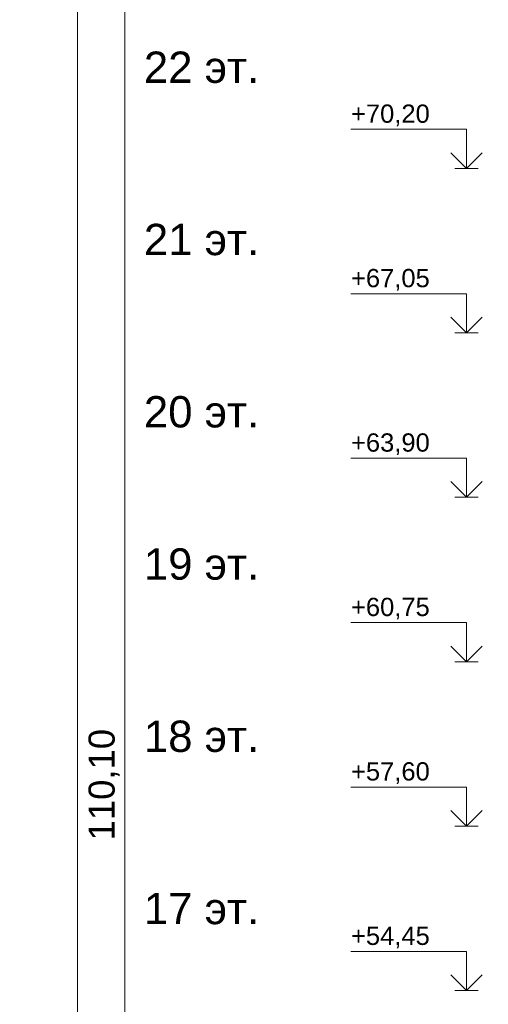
# Model space of a CAD drawing. Header units: millimetres. Extents: x -7244646 to -5701154, y 5723682 to 6071635.
# Tile 203 of 256: x -6412546 to -6403571, y 5793997 to 5812859. Entities that reach past the tile are written whole.
import ezdxf

# ---------------------------------------------------------------- set-up
doc = ezdxf.new("R2010")
doc.units = ezdxf.units.MM
doc.header["$MEASUREMENT"] = 0
for name, color, linetype, lineweight in [('0_Ном._пера__1', 7, 'Continuous', 0), ('АР-Чертеж-Оси_Осевые размеры.АР_Ном._пера__120', 7, 'Continuous', 0), ('АР-Чертеж-Размеры.АР_Ном._пера__1', 7, 'Continuous', 0)]:
    doc.layers.add(name, color=color, linetype=linetype, lineweight=lineweight)
doc.layers.add('АР-Чертеж-Оси_Осевые размеры.АР', color=7, linetype='Continuous')
doc.layers.add('АР-Чертеж-Размеры.АР', color=7, linetype='Continuous')
doc.styles.add('РЎР“Р•РќР•Р\xa0Р\x98Р\xa0_РЎРўР\x98Р›Р¬_2', font='arial.ttf')
doc.dimstyles.new('СГЕНЕРИР_СТИЛЬ__1', dxfattribs={"dimtxt": 500, "dimasz": 237.5, "dimexe": 0.18, "dimexo": 43263.067461, "dimgap": 0, "dimtad": 1, "dimlfac": 0.001, "dimzin": 0, "dimdsep": 46, "dimtxsty": 'РЎР“Р•РќР•Р\xa0Р\x98Р\xa0_РЎРўР\x98Р›Р¬_2', "dimblk": 'ARROWHEAD_6', "dimblk1": 'ARROWHEAD_6', "dimblk2": 'ARROWHEAD_6', "dimcen": 0.09, "dimclrd": 7, "dimclre": 7, "dimclrt": 7, "dimadec": 0, "dimazin": 0, "dimtfac": 1, "dimtdec": 4, "dimtmove": 2, "dimatfit": 3, "dimfxl": 1, "dimtolj": 1, "dimtzin": 0, "dimarcsym": 0})
doc.dimstyles.new('СГЕНЕРИР_СТИЛЬ__5', dxfattribs={"dimtxt": 500, "dimasz": 237.5, "dimexe": 0.18, "dimexo": 300000, "dimgap": 0, "dimtad": 1, "dimlfac": 0.001, "dimzin": 0, "dimdsep": 46, "dimtxsty": 'РЎР“Р•РќР•Р\xa0Р\x98Р\xa0_РЎРўР\x98Р›Р¬_2', "dimblk": 'ARROWHEAD_6', "dimblk1": 'ARROWHEAD_6', "dimblk2": 'ARROWHEAD_6', "dimcen": 0.09, "dimclrd": 7, "dimclre": 7, "dimclrt": 7, "dimadec": 0, "dimazin": 0, "dimtfac": 1, "dimtdec": 4, "dimtmove": 0, "dimatfit": 3, "dimfxl": 1, "dimtolj": 1, "dimtzin": 0, "dimarcsym": 0})

# ---------------------------------------------------------------- blocks, each defined once
blk = doc.blocks.new('*D52', base_point=(-7387333, 5739809))
at = {"layer": 'АР-Чертеж-Размеры.АР_Ном._пера__1', "color": 7, "linetype": 'Continuous', "lineweight": 0, "transparency": 16777216}
for p, q in [((-6411314, 5858374), (-6411564, 5858624)), ((-6411439, 5858499), (-6411439, 5858687)), ((-6388219, 5858499), (-6411674, 5858499)), ((-6411439, 5738589), (-6411439, 5858499)), ((-6411564, 5738714), (-6411314, 5738464)), ((-6411205, 5738589), (-6411674, 5738589)), ((-6411439, 5738402), (-6411439, 5738589))]:
    blk.add_line(p, q, dxfattribs=at)
at = {"layer": 'АР-Чертеж-Размеры.АР_Ном._пера__1', "color": 7, "lineweight": 0, "transparency": 16777216, "insert": (-6411889, 5853972), "char_height": 500, "attachment_point": 7, "rotation": 90, "style": 'РЎР“Р•РќР•Р\xa0Р\x98Р\xa0_РЎРўР\x98Р›Р¬_2'}
blk.add_mtext('\\A1;{\\pql;\\fArial|b0|i0|c204|p0;\\W1.000000;119,91}', dxfattribs=at)
blk = doc.blocks.new('ARROWHEAD_6')
at = {"color": 0, "linetype": 'Continuous', "lineweight": 0}
for p, q in [((0, 0), (-1, 0)), ((-0.5, -0.5), (0.5, 0.5))]:
    blk.add_line(p, q, dxfattribs=at)
blk = doc.blocks.new('Линейный Размер_15_3', base_point=(-6403988, 5747009))
at = {"layer": 'АР-Чертеж-Оси_Осевые размеры.АР_Ном._пера__120', "color": 7, "linetype": 'Continuous', "lineweight": 0}
for p, q in [((-6403988, 5810759), (-6406201, 5810759)), ((-6403988, 5810009), (-6403988, 5810759)), ((-6403988, 5810009), (-6404288, 5810309)), ((-6403688, 5810309), (-6403988, 5810009)), ((-6403988, 5810009), (-6404213, 5810009)), ((-6403988, 5810009), (-6403763, 5810009)), ((-6403988, 5807609), (-6406201, 5807609)), ((-6403988, 5806859), (-6403988, 5807609)), ((-6403988, 5806859), (-6404288, 5807159)), ((-6403688, 5807159), (-6403988, 5806859)), ((-6403988, 5806859), (-6404213, 5806859)), ((-6403988, 5806859), (-6403763, 5806859)), ((-6403988, 5804459), (-6406201, 5804459)), ((-6403988, 5803709), (-6403988, 5804459)), ((-6403988, 5803709), (-6404288, 5804009)), ((-6403688, 5804009), (-6403988, 5803709)), ((-6403988, 5803709), (-6404213, 5803709)), ((-6403988, 5803709), (-6403763, 5803709)), ((-6403988, 5801309), (-6406201, 5801309)), ((-6403988, 5800559), (-6403988, 5801309)), ((-6403988, 5800559), (-6404288, 5800859)), ((-6403688, 5800859), (-6403988, 5800559)), ((-6403988, 5800559), (-6404213, 5800559)), ((-6403988, 5800559), (-6403763, 5800559)), ((-6403988, 5798159), (-6406201, 5798159)), ((-6403988, 5797409), (-6403988, 5798159)), ((-6403988, 5797409), (-6404288, 5797709)), ((-6403688, 5797709), (-6403988, 5797409)), ((-6403988, 5797409), (-6404213, 5797409)), ((-6403988, 5797409), (-6403763, 5797409)), ((-6403988, 5795009), (-6406201, 5795009)), ((-6403988, 5794259), (-6403988, 5795009)), ((-6403988, 5794259), (-6404288, 5794559)), ((-6403688, 5794559), (-6403988, 5794259)), ((-6403988, 5794259), (-6404213, 5794259)), ((-6403988, 5794259), (-6403763, 5794259))]:
    blk.add_line(p, q, dxfattribs=at)
at = {"layer": 'АР-Чертеж-Оси_Осевые размеры.АР_Ном._пера__120', "color": 7, "lineweight": 0, "char_height": 350, "attachment_point": 7, "style": 'РЎР“Р•РќР•Р\xa0Р\x98Р\xa0_РЎРўР\x98Р›Р¬_2'}
for s, insert in [('\\A1;{\\pql;\\fArial|b0|i0|c204|p0;\\W1.000000;+70,20}', (-6406201, 5810819)), ('\\A1;{\\pql;\\fArial|b0|i0|c204|p0;\\W1.000000;+67,05}', (-6406201, 5807669)), ('\\A1;{\\pql;\\fArial|b0|i0|c204|p0;\\W1.000000;+63,90}', (-6406201, 5804519)), ('\\A1;{\\pql;\\fArial|b0|i0|c204|p0;\\W1.000000;+60,75}', (-6406201, 5801369)), ('\\A1;{\\pql;\\fArial|b0|i0|c204|p0;\\W1.000000;+57,60}', (-6406201, 5798219)), ('\\A1;{\\pql;\\fArial|b0|i0|c204|p0;\\W1.000000;+54,45}', (-6406201, 5795069))]:
    blk.add_mtext(s, dxfattribs=dict(at, insert=insert))
blk = doc.blocks.new('*D146', base_point=(-7387333, 5739809))
at = {"layer": '0_Ном._пера__1', "color": 7, "linetype": 'Continuous', "lineweight": 0, "transparency": 16777216}
for p, q in [((-6410409, 5853084), (-6410659, 5853334)), ((-6410534, 5853209), (-6410534, 5853397)), ((-6410299, 5853209), (-6410768, 5853209)), ((-6410534, 5743109), (-6410534, 5853209)), ((-6410659, 5743234), (-6410409, 5742984)), ((-6410299, 5743109), (-6410768, 5743109)), ((-6410534, 5742922), (-6410534, 5743109))]:
    blk.add_line(p, q, dxfattribs=at)
at = {"layer": '0_Ном._пера__1', "color": 7, "lineweight": 0, "transparency": 16777216, "insert": (-6410634, 5797136), "char_height": 500, "attachment_point": 7, "rotation": 90, "style": 'РЎР“Р•РќР•Р\xa0Р\x98Р\xa0_РЎРўР\x98Р›Р¬_2'}
blk.add_mtext('\\A1;{\\pql;\\fArial|b0|i0|c204|p0;\\W1.000000;110,10}', dxfattribs=at)

msp = doc.modelspace()

# ---------------------------------------------------------------- block references
at = {"layer": 'АР-Чертеж-Оси_Осевые размеры.АР', "color": 7, "linetype": 'Continuous', "lineweight": 0}
msp.add_blockref('Линейный Размер_15_3', (-6403987.61, 5747009.18), dxfattribs=at)

# ---------------------------------------------------------------- texts
at = {"layer": '0_Ном._пера__1', "color": 7, "linetype": 'Continuous', "lineweight": 0, "char_height": 600, "attachment_point": 5, "style": 'РЎР“Р•РќР•Р\xa0Р\x98Р\xa0_РЎРўР\x98Р›Р¬_2'}
for s, insert in [('\\A1;{\\pqc;\\fArial|b0|i0|c204|p0;\\W1.000000;22\\fArial|b0|i0|c204|p0;\\W1.000000; \\fArial|b0|i0|c204|p0;\\W1.000000;эт.}', (-6409062.817, 5811944.243)), ('\\A1;{\\pqc;\\fArial|b0|i0|c204|p0;\\W1.000000;21\\fArial|b0|i0|c204|p0;\\W1.000000; \\fArial|b0|i0|c204|p0;\\W1.000000;эт.}', (-6409062.817, 5808644.243)), ('\\A1;{\\pqc;\\fArial|b0|i0|c204|p0;\\W1.000000;20\\fArial|b0|i0|c204|p0;\\W1.000000; \\fArial|b0|i0|c204|p0;\\W1.000000;эт.}', (-6409062.817, 5805344.042)), ('\\A1;{\\pqc;\\fArial|b0|i0|c204|p0;\\W1.000000;19\\fArial|b0|i0|c204|p0;\\W1.000000; \\fArial|b0|i0|c204|p0;\\W1.000000;эт.}', (-6409062.817, 5802427.909)), ('\\A1;{\\pqc;\\fArial|b0|i0|c204|p0;\\W1.000000;18\\fArial|b0|i0|c204|p0;\\W1.000000; \\fArial|b0|i0|c204|p0;\\W1.000000;эт.}', (-6409062.817, 5799127.909)), ('\\A1;{\\pqc;\\fArial|b0|i0|c204|p0;\\W1.000000;17\\fArial|b0|i0|c204|p0;\\W1.000000; \\fArial|b0|i0|c204|p0;\\W1.000000;эт.}', (-6409062.817, 5795828.11))]:
    msp.add_mtext(s, dxfattribs=dict(at, insert=insert))

# ---------------------------------------------------------------- dimensions: what is measured, and where the dimension line sits
at = {"color": 7, "linetype": 'Continuous', "lineweight": 0}
dim = msp.add_linear_dim(base=(-6410533.559, 5853209.181), p1=(-6406170.064, 5743109.18), p2=(-6401574.763, 5853209.181), angle=90, dimstyle='СГЕНЕРИР_СТИЛЬ__5', dxfattribs=at)
dim.commit()
dim.dimension.update_dxf_attribs({"geometry": '*D146', "text_midpoint": (-6410883.559, 5798163.771), "dimtype": 160, "text_rotation": 90})
at = {"layer": 'АР-Чертеж-Размеры.АР', "color": 7, "linetype": 'Continuous', "lineweight": 0}
dim = msp.add_linear_dim(base=(-6411439.299, 5858499.18), p1=(-6410669.971, 5738589.18), p2=(-6383892.346, 5858499.18), angle=90, dimstyle='СГЕНЕРИР_СТИЛЬ__1', dxfattribs=at)
dim.commit()
dim.dimension.update_dxf_attribs({"geometry": '*D52', "text_midpoint": (-6412139.299, 5855000.125), "dimtype": 160, "text_rotation": 90})

doc.saveas('drawing.dxf')
